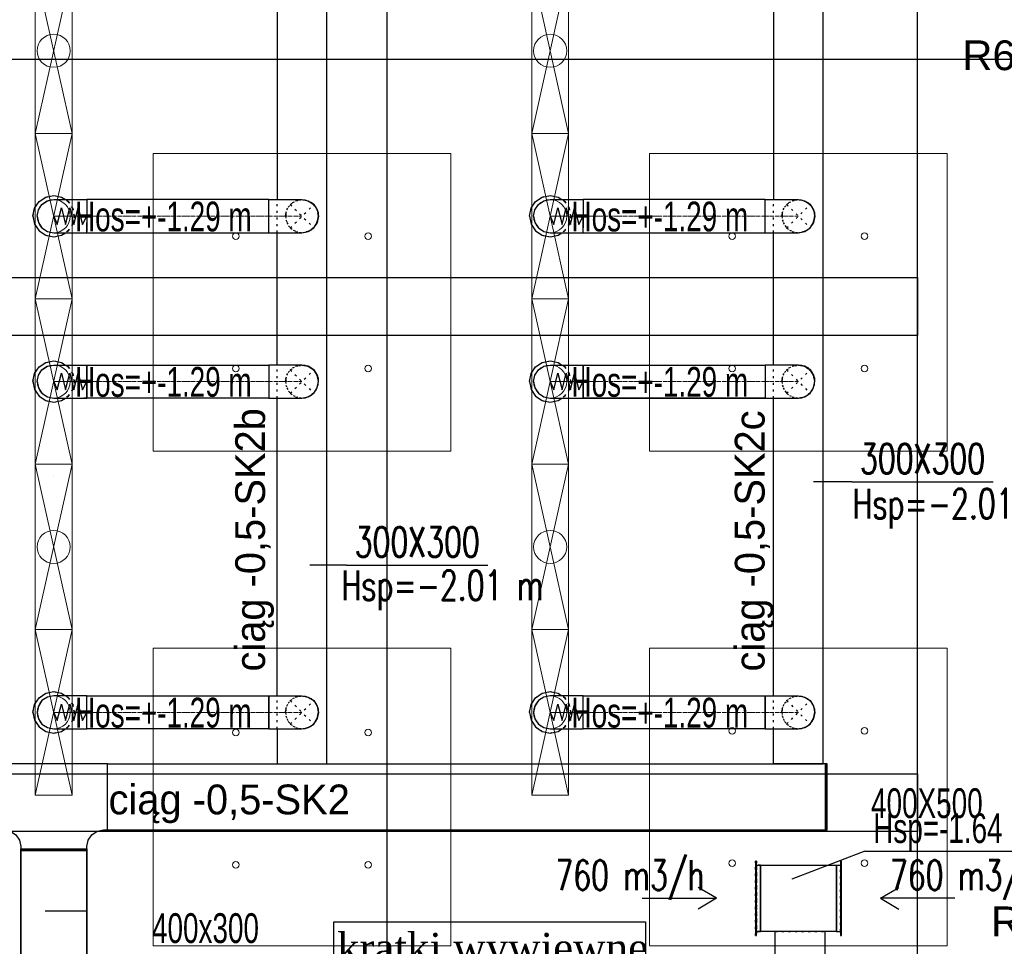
# Model space of a CAD drawing. Header units: centimetres. Extents: x -228435 to 46820, y -89367 to 152985.
# Tile 177 of 252: x 7254 to 13205, y 29635 to 35238. Entities that reach past the tile are written whole.
import ezdxf

# ---------------------------------------------------------------- set-up
doc = ezdxf.new("R2010")
doc.units = ezdxf.units.CM
doc.header["$LTSCALE"] = 50
doc.header["$PDMODE"] = 35
doc.header["$PDSIZE"] = 0.1
for name, pattern in [('CADVENT_CENTERLINE', [9.9, 7.4, -1, 0.5, -1]), ('CADVENT_HIDDEN', [0.8, 0.25, -0.55]), ('Kondygnacja  -0_5$0$HIDDEN', [9.525, 6.35, -3.175]), ('Kondygnacja  -0_5$0$HIDDEN2', [4.7625, 3.175, -1.5875]), ('Osie rzutów$0$DASHDOT2', [12.7, 6.35, -3.175, 0, -3.175])]:
    doc.linetypes.add(name, pattern=pattern)
doc.layers.get('0').update_dxf_attribs({"color": 8})
doc.layers.get('DEFPOINTS').update_dxf_attribs({"color": 8})
for name, color, linetype, lineweight in [('bgde-nawiewCEN', 7, 'Continuous', 13), ('bgde_AJ_specyfikacja', 2, 'Continuous', 30), ('bgde_nawiewnik', 11, 'Continuous', 5), ('Kondygnacja  -0_5$0$ARCH_INFO_WYMIARY', 8, 'Continuous', 9), ('SU Lampy kwadratowe  -05$0$ARCH_SUFITY_PODWIESZANE', 8, 'Continuous', 9)]:
    doc.layers.add(name, color=color, linetype=linetype, lineweight=lineweight)
for name, color, linetype in [('bgde-nawiewDETAILS', 1, 'Continuous'), ('bgde-nawiewEXP', 1, 'Continuous'), ('bgde-nawiewHIDDEN', 1, 'Continuous'), ('bgde-tekst', 7, 'Continuous'), ('bgde-wywiewEXP', 5, 'Continuous'), ('bgde-wywiewHIDDEN', 5, 'Continuous'), ('bgde_AJ_opis', 7, 'Continuous'), ('bgde_AJ_strzałki', 7, 'Continuous'), ('bgde_tlumik', 6, 'Continuous'), ('bgde_wymiary tłumik VAV', 7, 'Continuous'), ('Kondygnacja  -0_5$0$ARCH_INFO_ODPORNOŚĆ OGNIOWA', 8, 'Continuous'), ('Kondygnacja  -0_5$0$ARCH_KONSTR_POWYŻEJ RZUTU', 8, 'Kondygnacja  -0_5$0$HIDDEN'), ('Kondygnacja  -0_5$0$ARCH_KONSTR_POWYŻEJ RZUTU_IST', 8, 'Kondygnacja  -0_5$0$HIDDEN2'), ('Osie rzutów$0$ARCH_INFO_OSIE_IST', 8, 'Osie rzutów$0$DASHDOT2'), ('Osie rzutów$0$ARCH_INFO_OSIE_OPISY_IST', 8, 'Continuous')]:
    doc.layers.add(name, color=color, linetype=linetype)
doc.styles.add('Kondygnacja  -0_5$0$Arial', font='ARIAL.TTF')
doc.styles.add('Kondygnacja  -0_5$0$Romans', font='Romans.shx', dxfattribs={"width": 0.7})
doc.styles.add('Romans', font='Romans.shx')
doc.dimstyles.new('Kondygnacja  -0_5$0$Wymiary 1-100', dxfattribs={"dimtxt": 12, "dimasz": 10, "dimexe": 5, "dimexo": 0, "dimgap": 4, "dimtad": 1, "dimrnd": 0.5, "dimzin": 12, "dimdsep": 46, "dimtxsty": 'Kondygnacja  -0_5$0$Romans', "dimblk": 'Kondygnacja  -0_5$0$_Oblique', "dimcen": 10, "dimdle": 10, "dimclrt": 55, "dimazin": 0, "dimtfac": 1, "dimtmove": 1, "dimatfit": 3, "dimfxl": 0, "dimtolj": 1, "dimtzin": 0, "dimarcsym": 0})

# ---------------------------------------------------------------- blocks, each defined once
blk = doc.blocks.new('Osie rzutów')
at = {"layer": 'Osie rzutów$0$ARCH_INFO_OSIE_IST', "ltscale": 10}
for p, q in [((12860, 12510), (12860, 4623.26)), ((4436.24, 8000), (15156.54, 8000))]:
    blk.add_line(p, q, dxfattribs=at)
blk = doc.blocks.new('SU Lampy kwadratowe  -05')
at = {"layer": 'SU Lampy kwadratowe  -05$0$ARCH_SUFITY_PODWIESZANE'}
for points in [[(12920, 7942.86), (13100, 7942.86), (13100, 7762.86), (12920, 7762.86)], [(13220, 7942.86), (13400, 7942.86), (13400, 7762.86), (13220, 7762.86)], [(12920, 7643.86), (13100, 7643.86), (13100, 7463.86), (12920, 7463.86)], [(13220, 7643.86), (13400, 7643.86), (13400, 7463.86), (13220, 7463.86)]]:
    blk.add_lwpolyline(points, close=True, dxfattribs=at)
for centre in [(12970, 7892.86), (13050, 7892.86), (13270, 7892.86), (13350, 7892.86), (12970, 7812.86), (13050, 7812.86), (13270, 7812.86), (13350, 7812.86), (12970, 7592.86), (13050, 7592.86), (13270, 7593.86), (13350, 7593.86), (12970, 7512.86), (13050, 7512.86), (13270, 7513.86), (13350, 7513.86)]:
    blk.add_circle(centre, 2, dxfattribs=at)
blk = doc.blocks.new('Kondygnacja  -0_5$0$konstrukcja istniejąca -0.5')
at = {"layer": 'Kondygnacja  -0_5$0$ARCH_KONSTR_POWYŻEJ RZUTU_IST', "ltscale": 10}
for points in [[(13432, 9825), (13432, 4975), (13382, 4975)], [(13382, 7425), (13382, 8575)]]:
    blk.add_lwpolyline(points, dxfattribs=at)
at = {"layer": 'Kondygnacja  -0_5$0$ARCH_KONSTR_POWYŻEJ RZUTU_IST', "ltscale": 10, "elevation": 0}
for points in [[(12338, 7867.89), (13382, 7867.89), (13382, 7832.89), (12338, 7832.89)], [(12338, 7567.89), (13382, 7567.89), (13382, 7532.89), (12338, 7532.89)]]:
    blk.add_lwpolyline(points, dxfattribs=at)
blk = doc.blocks.new('Kondygnacja  -0_5$0$_Oblique')
at = {"color": 0, "linetype": 'ByBlock', "lineweight": -2}
blk.add_line((-0.5, -0.5), (0.5, 0.5), dxfattribs=at)
blk = doc.blocks.new('*D197')
at = {"layer": 'DEFPOINTS', "color": 0}
for p in [(9196, 79785), (9474.1, 79785), (9196, 12690)]:
    blk.add_point(p, dxfattribs=at)
at = {"layer": 'Kondygnacja  -0_5$0$ARCH_INFO_WYMIARY', "color": 0, "lineweight": -2}
for p, q in [((9466.1, 79785), (9479.1, 79785)), ((9474.1, 12680), (9474.1, 79795)), ((9466.1, 12690), (9479.1, 12690))]:
    blk.add_line(p, q, dxfattribs=at)
at = {"layer": 'Kondygnacja  -0_5$0$ARCH_INFO_WYMIARY', "color": 0, "lineweight": -2, "xscale": 10, "yscale": 10, "zscale": 10}
for p, rotation in [((9474.1, 79785), 90), ((9474.1, 12690), 270)]:
    blk.add_blockref('Kondygnacja  -0_5$0$_Oblique', p, dxfattribs=dict(at, rotation=rotation))
at = {"layer": 'Kondygnacja  -0_5$0$ARCH_INFO_WYMIARY', "color": 55, "insert": (9464.1, 46237.5), "char_height": 12, "attachment_point": 5, "rotation": 90, "style": 'Kondygnacja  -0_5$0$Romans'}
blk.add_mtext('\\A1;67095', dxfattribs=at)
blk = doc.blocks.new('*D212')
at = {"layer": 'DEFPOINTS', "color": 0}
for p in [(-30586.3, 81900), (-30681.1, 12489.5), (9064, 12489.5)]:
    blk.add_point(p, dxfattribs=at)
at = {"layer": 'Kondygnacja  -0_5$0$ARCH_INFO_WYMIARY', "color": 0, "lineweight": -2}
for p, q in [((-30673.1, 81900), (-30686.1, 81900)), ((-30681.1, 81910), (-30681.1, 12479.5)), ((-30673.1, 12489.5), (-30686.1, 12489.5))]:
    blk.add_line(p, q, dxfattribs=at)
at = {"layer": 'Kondygnacja  -0_5$0$ARCH_INFO_WYMIARY', "color": 0, "lineweight": -2, "xscale": 10, "yscale": 10, "zscale": 10}
for p, rotation in [((-30681.1, 81900), 90), ((-30681.1, 12489.5), 270)]:
    blk.add_blockref('Kondygnacja  -0_5$0$_Oblique', p, dxfattribs=dict(at, rotation=rotation))
at = {"layer": 'Kondygnacja  -0_5$0$ARCH_INFO_WYMIARY', "color": 55, "insert": (-30691.1, 47194.8), "char_height": 12, "attachment_point": 5, "rotation": 90, "style": 'Kondygnacja  -0_5$0$Romans'}
blk.add_mtext('\\A1;69410.5', dxfattribs=at)
blk = doc.blocks.new('*a431')
at = {"layer": 'bgde-tekst'}
blk.add_line((0, 0), (1268, 0), dxfattribs=at)
blk = doc.blocks.new('*a452')
at = {"layer": 'bgde-tekst'}
blk.add_line((0, 0), (854, 0), dxfattribs=at)
blk = doc.blocks.new('*a453')
at = {"layer": 'bgde-tekst'}
blk.add_line((0, 0), (854, 0), dxfattribs=at)
blk = doc.blocks.new('A$C066D7839')
at = {"layer": 'bgde_nawiewnik'}
for p, q in [((-50, -11.15), (-50, 11.15)), ((-50, 11.15), (50, 11.15)), ((-50, -11.15), (50, 11.15)), ((50, -11.15), (-50, 11.15)), ((50, 11.15), (50, -11.15)), ((50, -11.15), (-50, -11.15))]:
    blk.add_line(p, q, dxfattribs=at)
blk.add_circle((0, 0), 10, dxfattribs=at)
blk = doc.blocks.new('strzałki2')
at = {"layer": 'bgde_AJ_strzałki'}
for p, q in [((0, 686.6), (-64.9, 574.6, 1393)), ((0, 236.6), (0, 686.6)), ((0, 686.6), (64.9, 574.6, 1393))]:
    blk.add_line(p, q, dxfattribs=at)
blk = doc.blocks.new('t42')
at = {"layer": 'bgde_tlumik'}
for p, q in [((7407.5, 29850), (7657.5, 29850)), ((7260, 29475), (7510, 29475)), ((7407.5, 29100), (7657.5, 29100))]:
    blk.add_line(p, q, dxfattribs=at)
blk.add_lwpolyline([(7660, 28725), (7260, 28725), (7260, 30225), (7660, 30225)], close=True, dxfattribs=at)

msp = doc.modelspace()

# ---------------------------------------------------------------- linework, layer by layer
at = {"layer": 'bgde-nawiewCEN', "linetype": 'CADVENT_CENTERLINE', "ltscale": 0.06}
for p, q in [((7459.659, 34049.938), (7459.185, 34049.937)), ((7460.785, 34049.939), (7459.659, 34049.938)), ((7462.978, 34049.94), (7460.785, 34049.939)), ((7466.593, 34049.941), (7462.978, 34049.94)), ((7471.985, 34049.943), (7466.593, 34049.941)), ((7479.511, 34049.944), (7471.985, 34049.943)), ((7489.526, 34049.946), (7479.511, 34049.944)), ((7502.385, 34049.947), (7489.526, 34049.946)), ((7518.444, 34049.949), (7502.385, 34049.947)), ((7538.059, 34049.95), (7518.444, 34049.949)), ((7561.585, 34049.951), (7538.059, 34049.95)), ((7589.378, 34049.952), (7561.585, 34049.951)), ((7640.489, 34049.953), (7589.378, 34049.952)), ((7659.185, 34049.953), (7640.489, 34049.953)), ((8760, 34049.953), (7659.185, 34049.953)), ((8760, 34049.953), (8960, 34049.953)), ((10460.354, 34049.938), (10459.88, 34049.937)), ((10461.48, 34049.939), (10460.354, 34049.938)), ((10463.673, 34049.94), (10461.48, 34049.939)), ((10467.287, 34049.941), (10463.673, 34049.94)), ((10472.68, 34049.943), (10467.287, 34049.941)), ((10480.206, 34049.944), (10472.68, 34049.943)), ((10490.221, 34049.946), (10480.206, 34049.944)), ((10503.08, 34049.947), (10490.221, 34049.946)), ((10519.139, 34049.949), (10503.08, 34049.947)), ((10538.754, 34049.95), (10519.139, 34049.949)), ((10562.28, 34049.951), (10538.754, 34049.95)), ((10590.073, 34049.952), (10562.28, 34049.951)), ((10641.184, 34049.953), (10590.073, 34049.952)), ((10659.88, 34049.953), (10641.184, 34049.953)), ((11759.065, 34049.953), (10659.88, 34049.953)), ((11760.053, 34049.953), (11960.053, 34049.953)), ((7459.659, 33049.938), (7459.185, 33049.937)), ((7460.785, 33049.939), (7459.659, 33049.938)), ((7462.978, 33049.94), (7460.785, 33049.939)), ((7466.593, 33049.941), (7462.978, 33049.94)), ((7471.985, 33049.943), (7466.593, 33049.941)), ((7479.511, 33049.944), (7471.985, 33049.943)), ((7489.526, 33049.946), (7479.511, 33049.944)), ((7502.385, 33049.947), (7489.526, 33049.946)), ((7518.444, 33049.949), (7502.385, 33049.947)), ((7538.059, 33049.95), (7518.444, 33049.949)), ((7561.585, 33049.951), (7538.059, 33049.95)), ((7589.378, 33049.952), (7561.585, 33049.951)), ((7640.489, 33049.953), (7589.378, 33049.952)), ((7659.185, 33049.953), (7640.489, 33049.953)), ((8760, 33049.953), (7659.185, 33049.953)), ((8760, 33049.953), (8960, 33049.953)), ((10460.354, 33049.938), (10459.88, 33049.937)), ((10461.48, 33049.939), (10460.354, 33049.938)), ((10463.673, 33049.94), (10461.48, 33049.939)), ((10467.287, 33049.941), (10463.673, 33049.94)), ((10472.68, 33049.943), (10467.287, 33049.941)), ((10480.206, 33049.944), (10472.68, 33049.943)), ((10490.221, 33049.946), (10480.206, 33049.944)), ((10503.08, 33049.947), (10490.221, 33049.946)), ((10519.139, 33049.949), (10503.08, 33049.947)), ((10538.754, 33049.95), (10519.139, 33049.949)), ((10562.28, 33049.951), (10538.754, 33049.95)), ((10590.073, 33049.952), (10562.28, 33049.951)), ((10641.184, 33049.953), (10590.073, 33049.952)), ((10659.88, 33049.953), (10641.184, 33049.953)), ((11759.065, 33049.953), (10659.88, 33049.953)), ((11760.053, 33049.953), (11960.053, 33049.953)), ((7459.659, 31049.938), (7459.185, 31049.937)), ((7460.785, 31049.939), (7459.659, 31049.938)), ((7462.978, 31049.94), (7460.785, 31049.939)), ((7466.593, 31049.941), (7462.978, 31049.94)), ((7471.985, 31049.943), (7466.593, 31049.941)), ((7479.511, 31049.944), (7471.985, 31049.943)), ((7489.526, 31049.946), (7479.511, 31049.944)), ((7502.385, 31049.947), (7489.526, 31049.946)), ((7518.444, 31049.949), (7502.385, 31049.947)), ((7538.059, 31049.95), (7518.444, 31049.949)), ((7561.585, 31049.951), (7538.059, 31049.95)), ((7589.378, 31049.952), (7561.585, 31049.951)), ((7640.489, 31049.953), (7589.378, 31049.952)), ((7659.185, 31049.953), (7640.489, 31049.953)), ((8760, 31049.953), (7659.185, 31049.953)), ((8760, 31049.953), (8960, 31049.953)), ((10460.354, 31049.938), (10459.88, 31049.937)), ((10461.48, 31049.939), (10460.354, 31049.938)), ((10463.673, 31049.94), (10461.48, 31049.939)), ((10467.287, 31049.941), (10463.673, 31049.94)), ((10472.68, 31049.943), (10467.287, 31049.941)), ((10480.206, 31049.944), (10472.68, 31049.943)), ((10490.221, 31049.946), (10480.206, 31049.944)), ((10503.08, 31049.947), (10490.221, 31049.946)), ((10519.139, 31049.949), (10503.08, 31049.947)), ((10538.754, 31049.95), (10519.139, 31049.949)), ((10562.28, 31049.951), (10538.754, 31049.95)), ((10590.073, 31049.952), (10562.28, 31049.951)), ((10641.184, 31049.953), (10590.073, 31049.952)), ((10659.88, 31049.953), (10641.184, 31049.953)), ((11759.065, 31049.953), (10659.88, 31049.953)), ((11760.053, 31049.953), (11960.053, 31049.953))]:
    msp.add_line(p, q, dxfattribs=at)
at = {"layer": 'bgde-nawiewDETAILS', "linetype": 'CADVENT_HIDDEN'}
for p, q in [((8889.289, 33979.242), (9030.711, 34120.664)), ((8889.289, 34120.664), (9030.711, 33979.242)), ((11889.342, 33979.242), (12030.764, 34120.664)), ((11889.342, 34120.664), (12030.764, 33979.242)), ((8889.289, 32979.242), (9030.711, 33120.664)), ((8889.289, 33120.664), (9030.711, 32979.242)), ((11889.342, 32979.242), (12030.764, 33120.664)), ((11889.342, 33120.664), (12030.764, 32979.242)), ((8889.289, 30979.242), (9030.711, 31120.664)), ((8889.289, 31120.664), (9030.711, 30979.242)), ((11889.342, 30979.242), (12030.764, 31120.664)), ((11889.342, 31120.664), (12030.764, 30979.242))]:
    msp.add_line(p, q, dxfattribs=at)
at = {"layer": 'bgde-nawiewEXP', "linetype": 'Continuous'}
for points in [[(7784.997, 30338.607), (7784.997, 30738.607), (9110, 30738.607), (9110, 35504.937), (8810, 35504.937), (8810, 34149.953)], [(8810, 30949.953), (8810, 30738.607), (9110, 30738.607), (9110, 30738.607), (12110.053, 30738.607), (12110.053, 35504.937), (11810.053, 35504.937), (11810.053, 34149.953)], [(7334.185, 34049.937), (7343.7, 34097.773), (7370.797, 34138.326), (7411.35, 34165.422), (7459.185, 34174.937), (7507.021, 34165.422), (7530.177, 34149.95)], [(10334.88, 34049.937), (10344.395, 34097.773), (10371.492, 34138.326), (10412.045, 34165.422), (10459.88, 34174.937), (10507.715, 34165.422), (10530.872, 34149.95)], [(7359.185, 34049.93), (7366.795, 34088.199), (7388.47, 34120.643), (7420.911, 34142.323), (7459.178, 34149.937), (7659.185, 34149.953), (7659.185, 33979.242)], [(7659.185, 33949.953), (8760, 33949.953), (8760, 34149.953), (7659.185, 34149.953), (7659.185, 33957.565)], [(8760, 33949.953), (8760, 34149.953), (8960, 34149.953), (8998.268, 34142.341), (9008.883, 34135.249)], [(8960, 34149.953), (8998.268, 34142.341), (9030.711, 34120.664), (9016.505, 34130.155)], [(8964.308, 34148.169), (8977.07, 34148.485), (9013.477, 34134.453), (9025.854, 34122.675)], [(9030.711, 34120.664), (9052.388, 34088.221), (9054.878, 34075.701)], [(9030.711, 34120.664), (9052.388, 34088.221), (9060, 34049.953), (9056.667, 34066.709)], [(9032.495, 34116.356), (9041.743, 34107.556), (9057.564, 34071.889), (9057.988, 34054.81)], [(10359.88, 34049.93), (10367.489, 34088.199), (10389.165, 34120.643), (10421.605, 34142.323), (10459.873, 34149.937), (10659.88, 34149.953), (10659.88, 34011.685)], [(10659.88, 33949.953), (11759.065, 33949.953), (11759.065, 34149.953), (10659.88, 34149.953), (10659.88, 33979.242)], [(11760.053, 33949.953), (11760.053, 34149.953), (11960.053, 34149.953), (11998.321, 34142.341), (12009.2, 34135.072)], [(11960.053, 34149.953), (11998.321, 34142.341), (12030.764, 34120.664), (12016.848, 34129.961)], [(11964.418, 34148.145), (11977.499, 34148.419), (12013.852, 34134.248), (12025.932, 34122.665)], [(12030.764, 34120.664), (12052.441, 34088.221), (12054.993, 34075.389)], [(12030.764, 34120.664), (12052.441, 34088.221), (12060.053, 34049.953), (12056.788, 34066.367)], [(12032.572, 34116.298), (12042.015, 34107.243), (12057.7, 34071.516), (12058.052, 34054.784)], [(7334.185, 34049.937), (7343.7, 34002.102), (7370.797, 33961.549), (7411.35, 33934.452), (7459.185, 33924.937), (7507.021, 33934.452), (7530.214, 33949.95)], [(7359.185, 34049.93), (7366.8, 34011.663), (7388.479, 33979.222), (7420.923, 33957.547), (7459.192, 33949.937), (7659.185, 33949.953), (7659.185, 33979.242)], [(9032.722, 33984.099), (9044.5, 33996.476), (9058.532, 34032.883), (9058.216, 34045.645)], [(10334.88, 34049.937), (10344.395, 34002.102), (10371.492, 33961.549), (10412.045, 33934.452), (10459.88, 33924.937), (10507.715, 33934.452), (10530.909, 33949.95)], [(10359.88, 34049.93), (10367.495, 34011.663), (10389.174, 33979.222), (10421.618, 33957.547), (10459.887, 33949.937), (10659.88, 33949.953), (10659.88, 34011.685)], [(10659.88, 34011.685), (10659.88, 34049.953)], [(12032.765, 33984.074), (12044.348, 33996.154), (12058.519, 34032.507), (12058.245, 34045.588)], [(7659.185, 33957.565), (7659.185, 33979.242), (7659.185, 33979.242), (7659.185, 34011.685)], [(8998.268, 33957.565), (9030.711, 33979.242), (9052.388, 34011.685), (9045.296, 34001.07)], [(8998.268, 33957.565), (9030.711, 33979.242), (9040.202, 33993.448)], [(10659.88, 33979.242), (10659.88, 34011.685), (10659.88, 34011.685), (10659.88, 33979.242)], [(11998.321, 33957.565), (12030.764, 33979.242), (12052.441, 34011.685), (12045.172, 34000.806)], [(11998.321, 33957.565), (12030.764, 33979.242), (12040.061, 33993.157)], [(7659.185, 33949.953), (7659.185, 33957.565)], [(8760, 33949.953), (8960, 33949.953), (8976.756, 33953.286)], [(8810, 33149.953), (8810, 33949.953)], [(8960, 33949.953), (8998.268, 33957.565), (8985.748, 33955.074)], [(8964.857, 33951.965), (8981.936, 33952.389), (9017.603, 33968.21), (9026.403, 33977.458)], [(10659.88, 33949.953), (10659.88, 33979.242)], [(11760.053, 33949.953), (11960.053, 33949.953), (11976.467, 33953.218)], [(11810.053, 33149.953), (11810.053, 33949.953)], [(11960.053, 33949.953), (11998.321, 33957.565), (11985.489, 33955.013)], [(11964.884, 33951.954), (11981.616, 33952.306), (12017.343, 33967.991), (12026.398, 33977.434)], [(7334.185, 33049.937), (7343.7, 33097.773), (7370.797, 33138.326), (7411.35, 33165.422), (7459.185, 33174.937), (7507.021, 33165.422), (7530.177, 33149.95)], [(7359.185, 33049.93), (7366.795, 33088.199), (7388.47, 33120.643), (7420.911, 33142.323), (7459.178, 33149.937), (7659.185, 33149.953), (7659.185, 32949.953)], [(8960, 33149.953), (8998.268, 33142.341), (9009.282, 33134.982)], [(8964.394, 33148.133), (8977.638, 33148.385), (9013.963, 33134.143), (9025.893, 33122.659)], [(10334.88, 33049.937), (10344.395, 33097.773), (10371.492, 33138.326), (10412.045, 33165.422), (10459.88, 33174.937), (10507.715, 33165.422), (10530.872, 33149.95)], [(10359.88, 33049.93), (10367.489, 33088.199), (10389.165, 33120.643), (10421.605, 33142.323), (10459.873, 33149.937), (10659.88, 33149.953), (10659.88, 32957.565)], [(11960.053, 33149.953), (11998.321, 33142.341), (12009.595, 33134.808)], [(11964.499, 33148.111), (11978.057, 33148.319), (12014.33, 33133.941), (12025.975, 33122.647)], [(9016.942, 33129.863), (9030.711, 33120.664), (9052.388, 33088.221), (9054.972, 33075.23)], [(9032.531, 33116.27), (9042.074, 33107.083), (9057.689, 33071.326), (9058.005, 33054.77)], [(12017.275, 33129.677), (12030.764, 33120.664), (12052.441, 33088.221), (12055.086, 33074.923)], [(12032.605, 33116.217), (12042.339, 33106.777), (12057.821, 33070.962), (12058.07, 33054.741)], [(7334.185, 33049.937), (7343.7, 33002.102), (7370.797, 32961.549), (7411.35, 32934.452), (7459.185, 32924.937), (7507.021, 32934.452), (7530.214, 32949.95)], [(7359.185, 33049.93), (7366.8, 33011.663), (7388.479, 32979.222), (7420.923, 32957.547), (7459.192, 32949.937), (7659.185, 32949.953)], [(9032.706, 32984.06), (9044.19, 32995.989), (9058.432, 33032.315), (9058.18, 33045.559)], [(9045.029, 33000.671), (9052.388, 33011.685), (9060, 33049.953), (9056.769, 33066.194)], [(10334.88, 33049.937), (10344.395, 33002.102), (10371.492, 32961.549), (10412.045, 32934.452), (10459.88, 32924.937), (10507.715, 32934.452), (10530.909, 32949.95)], [(10359.88, 33049.93), (10367.495, 33011.663), (10389.174, 32979.222), (10421.618, 32957.547), (10459.887, 32949.937), (10659.88, 32949.953), (10659.88, 32957.565)], [(12032.747, 32984.03), (12044.041, 32995.676), (12058.419, 33031.949), (12058.211, 33045.506)], [(12044.908, 33000.41), (12052.441, 33011.685), (12060.053, 33049.953), (12056.888, 33065.864)], [(8964.817, 32951.948), (8981.373, 32952.264), (9017.13, 32967.879), (9026.317, 32977.422)], [(8985.277, 32954.981), (8998.268, 32957.565), (9030.711, 32979.242), (9039.91, 32993.01)], [(10659.88, 32957.565), (10659.88, 32979.242)], [(11964.841, 32951.936), (11981.062, 32952.185), (12016.877, 32967.667), (12026.317, 32977.4)], [(11985.022, 32954.92), (11998.321, 32957.565), (12030.764, 32979.242), (12039.777, 32992.731)], [(7659.185, 32949.953), (7640.49, 32949.953)], [(7659.185, 32949.953), (7659.185, 32957.565)], [(8810, 31149.953), (8810, 32949.953)], [(8960, 32949.953), (8976.241, 32953.183)], [(10659.88, 32957.565), (10659.88, 32949.953)], [(10659.88, 32949.953), (11759.065, 32949.953)], [(11810.053, 31149.953), (11810.053, 32949.953)], [(11960.053, 32949.953), (11975.964, 32953.118)], [(7334.185, 31049.937), (7343.7, 31097.773), (7370.797, 31138.326), (7411.35, 31165.422), (7459.185, 31174.937), (7507.021, 31165.422), (7530.177, 31149.95)], [(8760, 30949.953), (8760, 31149.953), (8960, 31149.953), (8998.268, 31142.341), (9010.097, 31134.437)], [(8960, 31149.953), (8998.268, 31142.341), (9030.711, 31120.664), (9017.803, 31129.288)], [(8964.55, 31148.068), (8978.776, 31148.174), (9014.934, 31133.512), (9025.993, 31122.618)], [(10334.88, 31049.937), (10344.395, 31097.773), (10371.492, 31138.326), (10412.045, 31165.422), (10459.88, 31174.937), (10507.715, 31165.422), (10530.872, 31149.95)], [(11760.053, 30949.953), (11760.053, 31149.953), (11960.053, 31149.953), (11998.321, 31142.341), (12010.402, 31134.268)], [(11960.053, 31149.953), (11998.321, 31142.341), (12030.764, 31120.664), (12018.114, 31129.116)], [(11964.646, 31148.05), (11979.176, 31148.107), (12015.283, 31133.318), (12026.082, 31122.603)], [(9030.711, 31120.664), (9052.388, 31088.221), (9055.163, 31074.268)], [(9030.711, 31120.664), (9052.388, 31088.221), (9060, 31049.953), (9056.971, 31065.179)], [(9032.595, 31116.113), (9042.73, 31106.129), (9057.93, 31070.194), (9058.046, 31054.67)], [(12030.764, 31120.664), (12052.441, 31088.221), (12055.275, 31073.971)], [(12030.764, 31120.664), (12052.441, 31088.221), (12060.053, 31049.953), (12057.085, 31064.874)], [(12032.666, 31116.07), (12042.981, 31105.836), (12058.054, 31069.847), (12058.114, 31054.634)], [(7334.185, 31049.937), (7343.7, 31002.102), (7370.797, 30961.549), (7411.35, 30934.452), (7459.185, 30924.937), (7507.021, 30934.452), (7530.214, 30949.95)], [(8998.268, 30957.565), (9030.711, 30979.242), (9052.388, 31011.685), (9044.484, 30999.856)], [(9032.665, 30983.96), (9043.559, 30995.018), (9058.221, 31031.177), (9058.115, 31045.403)], [(10334.88, 31049.937), (10344.395, 31002.102), (10371.492, 30961.549), (10412.045, 30934.452), (10459.88, 30924.937), (10507.715, 30934.452), (10530.909, 30949.95)], [(11998.321, 30957.565), (12030.764, 30979.242), (12052.441, 31011.685), (12044.368, 30999.603)], [(12032.703, 30983.924), (12043.418, 30994.723), (12058.207, 31030.83), (12058.15, 31045.36)], [(7784.997, 30338.607), (12124.381, 30338.607), (12124.381, 30738.607), (11810.053, 30738.607), (11810.053, 30949.953)], [(8760, 30949.953), (8960, 30949.953), (8975.226, 30952.982)], [(8960, 30949.953), (8998.268, 30957.565), (8984.315, 30954.79)], [(8964.717, 30951.907), (8980.241, 30952.023), (9016.176, 30967.223), (9026.16, 30977.357)], [(8998.268, 30957.565), (9030.711, 30979.242), (9039.335, 30992.15)], [(11760.053, 30949.953), (11960.053, 30949.953), (11974.974, 30952.921)], [(11960.053, 30949.953), (11998.321, 30957.565), (11984.07, 30954.73)], [(11964.734, 30951.892), (11979.947, 30951.952), (12015.936, 30967.025), (12026.17, 30977.34)], [(11998.321, 30957.565), (12030.764, 30979.242), (12039.215, 30991.892)], [(5782.767, 30338.607), (5792.767, 30338.607), (5792.767, 30738.607), (7134.997, 30738.607), (7134.997, 30338.607), (7159.997, 30338.607), (7198.266, 30330.994), (7230.708, 30309.317), (7252.385, 30276.875), (7259.997, 30238.607), (7259.997, 28725), (7659.997, 28725), (7659.997, 30213.607), (7259.997, 30213.607), (7659.997, 30213.607), (7659.997, 30238.607), (7667.609, 30276.875), (7689.287, 30309.317), (7721.729, 30330.994), (7759.997, 30338.607), (7784.997, 30338.607), (7784.997, 30738.607), (7134.997, 30738.607)]]:
    msp.add_lwpolyline(points, dxfattribs=at)
at = {"layer": 'bgde-nawiewEXP'}
for points in [[(7459.185, 34049.937), (7480.492, 33999.944), (7505.84, 34099.948), (7531.068, 33999.95), (7556.348, 34099.951), (7581.886, 33999.952), (7607.243, 34099.953), (7632.703, 33999.953), (7659.185, 34049.953)], [(10459.88, 34049.937), (10481.186, 33999.944), (10506.535, 34099.948), (10531.763, 33999.95), (10557.043, 34099.951), (10582.581, 33999.952), (10607.938, 34099.953), (10633.398, 33999.953), (10659.88, 34049.953)], [(7459.185, 33049.937), (7480.492, 32999.944), (7505.84, 33099.948), (7531.068, 32999.95), (7556.348, 33099.951), (7581.886, 32999.952), (7607.243, 33099.953), (7632.703, 32999.953), (7659.185, 33049.953)], [(10459.88, 33049.937), (10481.186, 32999.944), (10506.535, 33099.948), (10531.763, 32999.95), (10557.043, 33099.951), (10582.581, 32999.952), (10607.938, 33099.953), (10633.398, 32999.953), (10659.88, 33049.953)], [(7459.185, 31049.937), (7480.492, 30999.944), (7505.84, 31099.948), (7531.068, 30999.95), (7556.348, 31099.951), (7581.886, 30999.952), (7607.243, 31099.953), (7632.703, 30999.953), (7659.185, 31049.953)], [(10459.88, 31049.937), (10481.186, 30999.944), (10506.535, 31099.948), (10531.763, 30999.95), (10557.043, 31099.951), (10582.581, 30999.952), (10607.938, 31099.953), (10633.398, 30999.953), (10659.88, 31049.953)]]:
    msp.add_lwpolyline(points, dxfattribs=at)
at = {"layer": 'bgde-nawiewEXP', "linetype": 'Continuous'}
for points in [[(9052.388, 34011.685), (9060, 34049.953)], [(12052.441, 34011.685), (12060.053, 34049.953)], [(7659.185, 32949.953), (7659.185, 33149.953), (8760, 33149.953), (8760, 32949.953)], [(8760, 32949.953), (8960, 32949.953), (8998.268, 32957.565), (9030.711, 32979.242), (9052.388, 33011.685), (9060, 33049.953), (9052.388, 33088.221), (9030.711, 33120.664), (8998.268, 33142.341), (8960, 33149.953), (8760, 33149.953), (8760, 32957.565)], [(10659.88, 32949.953), (10659.88, 33149.953), (11759.065, 33149.953), (11759.065, 32949.953)], [(11760.053, 32949.953), (11960.053, 32949.953), (11998.321, 32957.565), (12030.764, 32979.242), (12052.441, 33011.685), (12060.053, 33049.953), (12052.441, 33088.221), (12030.764, 33120.664), (11998.321, 33142.341), (11960.053, 33149.953), (11760.053, 33149.953), (11760.053, 32957.565)], [(7359.185, 31049.93), (7366.8, 31011.663), (7388.479, 30979.222), (7420.923, 30957.547), (7459.192, 30949.937), (7659.185, 30949.953), (7659.185, 31149.953), (7459.178, 31149.937), (7420.911, 31142.323), (7388.47, 31120.643), (7366.795, 31088.199)], [(7659.185, 30949.953), (7659.185, 31149.953), (8760, 31149.953), (8760, 30949.953)], [(10359.88, 31049.93), (10367.495, 31011.663), (10389.174, 30979.222), (10421.618, 30957.547), (10459.887, 30949.937), (10659.88, 30949.953), (10659.88, 31149.953), (10459.873, 31149.937), (10421.605, 31142.323), (10389.165, 31120.643), (10367.489, 31088.199)], [(10659.88, 30949.953), (10659.88, 31149.953), (11759.065, 31149.953), (11759.065, 30949.953)], [(9052.388, 31011.685), (9060, 31049.953)], [(12052.441, 31011.685), (12060.053, 31049.953)], [(12124.381, 30338.607), (12134.381, 30338.607), (12134.381, 30738.607), (12124.381, 30738.607)]]:
    msp.add_lwpolyline(points, close=True, dxfattribs=at)
at = {"layer": 'bgde-nawiewHIDDEN', "linetype": 'CADVENT_HIDDEN'}
for points in [[(7334.185, 34049.937), (7343.7, 34097.773), (7370.797, 34138.326), (7411.35, 34165.422), (7459.185, 34174.937), (7507.021, 34165.422), (7547.574, 34138.326), (7530.177, 34149.95)], [(10334.88, 34049.937), (10344.395, 34097.773), (10371.492, 34138.326), (10412.045, 34165.422), (10459.88, 34174.937), (10507.715, 34165.422), (10548.268, 34138.326), (10530.872, 34149.95)], [(8810, 33949.953), (8810, 34149.953)], [(8860, 34049.953), (8867.612, 34088.221), (8889.289, 34120.664), (8921.732, 34142.341), (8960, 34149.953)], [(8861.468, 34067.023), (8875.5, 34103.43), (8902.397, 34131.696), (8938.064, 34147.517), (8964.308, 34148.169)], [(9008.883, 34135.249), (9016.505, 34130.155)], [(9025.854, 34122.675), (9032.495, 34116.356)], [(11810.053, 33949.953), (11810.053, 34149.953)], [(11860.053, 34049.953), (11867.665, 34088.221), (11889.342, 34120.664), (11921.784, 34142.341), (11960.053, 34149.953)], [(11861.586, 34067.399), (11875.758, 34103.752), (11902.763, 34131.915), (11938.489, 34147.6), (11964.418, 34148.145)], [(12009.2, 34135.072), (12016.848, 34129.961)], [(12025.932, 34122.665), (12032.572, 34116.298)], [(7334.185, 34049.937), (7343.7, 34002.102), (7370.797, 33961.549), (7411.35, 33934.452), (7459.185, 33924.937), (7507.021, 33934.452), (7547.574, 33961.549), (7530.214, 33949.95)], [(8860, 34049.953), (8867.612, 34011.685), (8889.289, 33979.242), (8921.732, 33957.565), (8960, 33949.953)], [(8861.468, 34067.023), (8862.436, 34028.017), (8878.257, 33992.35), (8906.523, 33965.453), (8942.93, 33951.421), (8964.857, 33951.965)], [(9054.878, 34075.701), (9056.667, 34066.709)], [(9057.988, 34054.81), (9058.216, 34045.645)], [(10334.88, 34049.937), (10344.395, 34002.102), (10371.492, 33961.549), (10412.045, 33934.452), (10459.88, 33924.937), (10507.715, 33934.452), (10548.268, 33961.549), (10530.909, 33949.95)], [(11860.053, 34049.953), (11867.665, 34011.685), (11889.342, 33979.242), (11921.784, 33957.565), (11960.053, 33949.953)], [(11861.586, 34067.399), (11862.405, 34028.389), (11878.09, 33992.663), (11906.253, 33965.658), (11942.607, 33951.486), (11964.884, 33951.954)], [(12054.993, 34075.389), (12056.788, 34066.367)], [(12058.052, 34054.784), (12058.245, 34045.588)], [(9026.403, 33977.458), (9032.722, 33984.099)], [(9040.202, 33993.448), (9045.296, 34001.07)], [(12026.398, 33977.434), (12032.765, 33984.074)], [(12040.061, 33993.157), (12045.172, 34000.806)], [(8976.756, 33953.286), (8985.748, 33955.074)], [(11976.467, 33953.218), (11985.489, 33955.013)], [(7334.185, 33049.937), (7343.7, 33097.773), (7370.797, 33138.326), (7411.35, 33165.422), (7459.185, 33174.937), (7507.021, 33165.422), (7547.574, 33138.326), (7530.177, 33149.95)], [(8810, 32949.953), (8810, 33149.953)], [(8860, 33049.953), (8867.612, 33088.221), (8889.289, 33120.664), (8921.732, 33142.341), (8960, 33149.953)], [(8861.568, 33067.591), (8875.81, 33103.916), (8902.87, 33132.027), (8938.627, 33147.642), (8964.394, 33148.133)], [(10334.88, 33049.937), (10344.395, 33097.773), (10371.492, 33138.326), (10412.045, 33165.422), (10459.88, 33174.937), (10507.715, 33165.422), (10548.268, 33138.326), (10530.872, 33149.95)], [(11810.053, 32949.953), (11810.053, 33149.953)], [(11860.053, 33049.953), (11867.665, 33088.221), (11889.342, 33120.664), (11921.784, 33142.341), (11960.053, 33149.953)], [(11861.687, 33067.957), (11876.065, 33104.23), (11903.229, 33132.239), (11939.044, 33147.721), (11964.499, 33148.111)], [(9009.282, 33134.982), (9016.942, 33129.863)], [(9025.893, 33122.659), (9032.531, 33116.27)], [(12009.595, 33134.808), (12017.275, 33129.677)], [(12025.975, 33122.647), (12032.605, 33116.217)], [(7334.185, 33049.937), (7343.7, 33002.102), (7370.797, 32961.549), (7411.35, 32934.452), (7459.185, 32924.937), (7507.021, 32934.452), (7547.574, 32961.549), (7530.214, 32949.95)], [(8860, 33049.953), (8867.612, 33011.685), (8889.289, 32979.242), (8921.732, 32957.565), (8960, 32949.953)], [(8861.568, 33067.591), (8862.311, 33028.58), (8877.926, 32992.823), (8906.036, 32965.763), (8942.362, 32951.521), (8964.817, 32951.948)], [(9054.972, 33075.23), (9056.769, 33066.194)], [(9058.005, 33054.77), (9058.18, 33045.559)], [(10334.88, 33049.937), (10344.395, 33002.102), (10371.492, 32961.549), (10412.045, 32934.452), (10459.88, 32924.937), (10507.715, 32934.452), (10548.268, 32961.549), (10530.909, 32949.95)], [(11860.053, 33049.953), (11867.665, 33011.685), (11889.342, 32979.242), (11921.784, 32957.565), (11960.053, 32949.953)], [(11861.687, 33067.957), (11862.285, 33028.944), (11877.767, 32993.129), (11905.776, 32965.965), (11942.049, 32951.587), (11964.841, 32951.936)], [(12055.086, 33074.923), (12056.888, 33065.864)], [(12058.07, 33054.741), (12058.211, 33045.506)], [(9026.317, 32977.422), (9032.706, 32984.06)], [(9039.91, 32993.01), (9045.029, 33000.671)], [(12026.317, 32977.4), (12032.747, 32984.03)], [(12039.777, 32992.731), (12044.908, 33000.41)], [(8976.241, 32953.183), (8985.277, 32954.981)], [(11975.964, 32953.118), (11985.022, 32954.92)], [(7334.185, 31049.937), (7343.7, 31097.773), (7370.797, 31138.326), (7411.35, 31165.422), (7459.185, 31174.937), (7507.021, 31165.422), (7547.574, 31138.326), (7530.177, 31149.95)], [(8810, 30949.953), (8810, 31149.953)], [(8860, 31049.953), (8867.612, 31088.221), (8889.289, 31120.664), (8921.732, 31142.341), (8960, 31149.953)], [(8861.778, 31068.729), (8876.44, 31104.887), (8903.824, 31132.683), (8939.759, 31147.883), (8964.55, 31148.068)], [(9010.097, 31134.437), (9017.803, 31129.288)], [(10334.88, 31049.937), (10344.395, 31097.773), (10371.492, 31138.326), (10412.045, 31165.422), (10459.88, 31174.937), (10507.715, 31165.422), (10548.268, 31138.326), (10530.872, 31149.95)], [(11810.053, 30949.953), (11810.053, 31149.953)], [(11860.053, 31049.953), (11867.665, 31088.221), (11889.342, 31120.664), (11921.784, 31142.341), (11960.053, 31149.953)], [(11861.898, 31069.076), (11876.688, 31105.183), (11904.169, 31132.881), (11940.158, 31147.954), (11964.646, 31148.05)], [(12010.402, 31134.268), (12018.114, 31129.116)], [(8861.778, 31068.729), (8862.07, 31029.712), (8877.27, 30993.776), (8905.065, 30966.393), (8941.224, 30951.731), (8964.717, 30951.907)], [(9025.993, 31122.618), (9032.595, 31116.113)], [(9055.163, 31074.268), (9056.971, 31065.179)], [(11861.898, 31069.076), (11862.052, 31030.058), (11877.125, 30994.069), (11904.823, 30966.588), (11940.93, 30951.798), (11964.734, 30951.892)], [(12026.082, 31122.603), (12032.666, 31116.07)], [(12055.275, 31073.971), (12057.085, 31064.874)], [(7334.185, 31049.937), (7343.7, 31002.102), (7370.797, 30961.549), (7411.35, 30934.452), (7459.185, 30924.937), (7507.021, 30934.452), (7547.574, 30961.549), (7530.214, 30949.95)], [(8860, 31049.953), (8867.612, 31011.685), (8889.289, 30979.242), (8921.732, 30957.565), (8960, 30949.953)], [(9058.046, 31054.67), (9058.115, 31045.403)], [(10334.88, 31049.937), (10344.395, 31002.102), (10371.492, 30961.549), (10412.045, 30934.452), (10459.88, 30924.937), (10507.715, 30934.452), (10548.268, 30961.549), (10530.909, 30949.95)], [(11860.053, 31049.953), (11867.665, 31011.685), (11889.342, 30979.242), (11921.784, 30957.565), (11960.053, 30949.953)], [(12058.114, 31054.634), (12058.15, 31045.36)], [(8975.226, 30952.982), (8984.315, 30954.79)], [(9026.16, 30977.357), (9032.665, 30983.96)], [(9039.335, 30992.15), (9044.484, 30999.856)], [(11974.974, 30952.921), (11984.07, 30954.73)], [(12026.17, 30977.34), (12032.703, 30983.924)], [(12039.215, 30991.892), (12044.368, 30999.603)]]:
    msp.add_lwpolyline(points, dxfattribs=at)
for points in [[(7547.574, 33961.549), (7574.67, 34002.102), (7584.185, 34049.937), (7574.67, 34097.773), (7547.574, 34138.326), (7574.67, 34097.773), (7584.185, 34049.937), (7574.67, 34002.102)], [(10548.268, 33961.549), (10575.365, 34002.102), (10584.88, 34049.937), (10575.365, 34097.773), (10548.268, 34138.326), (10575.365, 34097.773), (10584.88, 34049.937), (10575.365, 34002.102)], [(7547.574, 32961.549), (7574.67, 33002.102), (7584.185, 33049.937), (7574.67, 33097.773), (7547.574, 33138.326), (7574.67, 33097.773), (7584.185, 33049.937), (7574.67, 33002.102)], [(10548.268, 32961.549), (10575.365, 33002.102), (10584.88, 33049.937), (10575.365, 33097.773), (10548.268, 33138.326), (10575.365, 33097.773), (10584.88, 33049.937), (10575.365, 33002.102)], [(7547.574, 30961.549), (7574.67, 31002.102), (7584.185, 31049.937), (7574.67, 31097.773), (7547.574, 31138.326), (7574.67, 31097.773), (7584.185, 31049.937), (7574.67, 31002.102)], [(10548.268, 30961.549), (10575.365, 31002.102), (10584.88, 31049.937), (10575.365, 31097.773), (10548.268, 31138.326), (10575.365, 31097.773), (10584.88, 31049.937), (10575.365, 31002.102)]]:
    msp.add_lwpolyline(points, close=True, dxfattribs=at)
at = {"layer": 'bgde-tekst'}
for points in [[(12282.59, 32443.139), (12051.6, 32443.139), (12051.6, 32443.139)], [(9228.562, 31940.019), (9008.373, 31940.019), (9008.373, 31940.019)], [(12362.531, 30209.806), (11920.889, 30041.504), (11920.889, 30041.504)]]:
    msp.add_lwpolyline(points, dxfattribs=at)
at = {"layer": 'bgde-tekst', "elevation": 1920}
for points in [[(12282.59, 32443.139), (12051.6, 32443.139), (12051.6, 32443.139)], [(9228.562, 31940.019), (9008.373, 31940.019), (9008.373, 31940.019)], [(12362.531, 30209.806), (11920.889, 30041.504), (11920.889, 30041.504)]]:
    msp.add_lwpolyline(points, dxfattribs=at)
at = {"layer": 'bgde-wywiewEXP', "linetype": 'Continuous'}
for points in [[(11700.544, 29700.593), (11706.544, 29700.593), (11706.544, 30150.593), (11700.544, 30150.593)], [(12214.544, 29700.593), (12220.544, 29700.593), (12220.544, 30150.593), (12214.544, 30150.593)]]:
    msp.add_lwpolyline(points, close=True, dxfattribs=at)
for points in [[(11706.544, 30125.593), (11730.544, 30125.593), (11730.544, 29725.593), (11730.544, 30125.593), (12190.544, 30125.593), (12190.544, 29725.593), (11706.544, 29725.593)], [(11730.544, 29725.593), (11730.544, 30125.593)], [(12190.544, 29725.593), (12190.544, 30125.593), (12214.544, 30125.593)], [(11706.544, 29725.593), (11730.544, 29725.593)], [(11819.915, 26403.234), (11819.915, 29725.593)], [(12119.915, 29725.593), (12119.915, 26403.234)], [(12190.544, 29725.593), (12214.544, 29725.593)]]:
    msp.add_lwpolyline(points, dxfattribs=at)
at = {"layer": 'bgde-wywiewHIDDEN', "linetype": 'CADVENT_HIDDEN'}
for points in [[(11700.544, 29700.593), (11700.544, 30150.593), (11706.544, 30150.593), (11706.544, 29725.593), (11706.544, 30125.593), (11706.544, 29700.593)], [(12214.544, 30150.593), (12214.544, 30150.593)], [(11700.544, 29700.593), (11700.544, 29700.593)], [(11706.544, 29725.593), (11706.544, 29725.593)], [(11706.544, 29700.593), (11706.544, 29700.593)], [(12190.544, 29725.593), (12190.544, 29725.593)]]:
    msp.add_lwpolyline(points, close=True, dxfattribs=at)
for points in [[(11706.544, 29725.593), (11730.544, 29725.593), (11730.544, 30125.593), (11706.544, 30125.593)], [(12190.544, 29725.593), (12190.544, 30125.593), (12214.544, 30125.593), (12214.544, 29725.593), (12214.544, 30125.593), (12214.544, 29700.593), (12220.544, 29700.593), (12220.544, 30150.593), (12214.544, 30150.593), (12214.544, 30125.593)], [(11819.915, 29725.593), (12119.915, 29725.593)], [(12190.544, 29725.593), (12214.544, 29725.593)]]:
    msp.add_lwpolyline(points, dxfattribs=at)
at = {"layer": 'bgde_AJ_opis', "elevation": 1920}
msp.add_lwpolyline([(9152.935, 29784.012), (11036.853, 29784.012), (11036.853, 28876.375), (9152.935, 28876.375)], close=True, dxfattribs=at)
at = {"layer": 'bgde_nawiewnik'}
for p, q in [((7347.688, 33549.953, -360.144), (7570.688, 34549.953, -360.144)), ((7347.688, 33549.953, -360.144), (7570.688, 32549.953, -360.144)), ((7347.688, 32549.953, -360.13), (7570.688, 31549.953, -360.13)), ((7347.688, 31549.953, -360.116), (7570.688, 30549.953, -360.116)), ((7570.688, 30549.953, -360.02), (7347.688, 30549.953, -360.02))]:
    msp.add_line(p, q, dxfattribs=at)

# ---------------------------------------------------------------- block references
at = {"layer": 'bgde-tekst'}
for name, p in [('*a453', (12282.59, 32443.139)), ('*a453', (12282.59, 32443.139, 1920)), ('*a452', (9228.562, 31940.019)), ('*a452', (9228.562, 31940.019, 1920)), ('*a431', (12362.531, 30209.806)), ('*a431', (12362.531, 30209.806, 1920))]:
    msp.add_blockref(name, p, dxfattribs=at)
at = {"layer": 'bgde_AJ_strzałki', "xscale": -1, "rotation": 270}
msp.add_blockref('strzałki2', (10778.957, 29925.593, 530), dxfattribs=at)
at = {"layer": 'bgde_AJ_strzałki', "rotation": 90}
msp.add_blockref('strzałki2', (13142.137, 29925.593, 530), dxfattribs=at)
at = {"layer": 'bgde_nawiewnik', "yscale": 10, "zscale": 10}
for p, xscale, rotation in [((7459.188, 35049.953, -360.158), 10, 270), ((10459.883, 35049.953, -360.144), 10, 270), ((10459.883, 35049.953, -360.144), -10, 90), ((7459.188, 34049.953, -360.158), 10, 270), ((10459.883, 34049.953, -360.144), 10, 270), ((10459.883, 34049.953, -360.144), -10, 90), ((7459.188, 33049.953, -360.158), -10, 90), ((7459.188, 33049.953, -360.158), 10, 270), ((10459.883, 33049.953, -360.144), 10, 270), ((10459.883, 33049.953, -360.144), -10, 90), ((7459.188, 32049.953, -360.144), -10, 90), ((7459.188, 32049.953, -360.144), 10, 270), ((10459.883, 32049.953, -360.158), 10, 270), ((10459.883, 32049.953, -360.158), -10, 90), ((7459.188, 31049.953, -360.13), -10, 90), ((7459.188, 31049.953, -360.13), 10, 270), ((10459.883, 31049.953, -360.02), 10, 270), ((10459.883, 31049.953, -360.02), -10, 90)]:
    msp.add_blockref('A$C066D7839', p, dxfattribs=dict(at, xscale=xscale, rotation=rotation))
at = {"layer": 'bgde_tlumik'}
msp.add_blockref('t42', (0, 0), dxfattribs=at)
at = {"layer": 'Kondygnacja  -0_5$0$ARCH_KONSTR_POWYŻEJ RZUTU', "xscale": 10, "yscale": 10, "zscale": 10}
msp.add_blockref('Kondygnacja  -0_5$0$konstrukcja istniejąca -0.5', (-121140, -45000), dxfattribs=at)
at = {"layer": 'Osie rzutów$0$ARCH_INFO_OSIE_OPISY_IST', "xscale": 10, "yscale": 10, "zscale": 10}
msp.add_blockref('Osie rzutów', (-121140, -45000), dxfattribs=at)
at = {"layer": 'SU Lampy kwadratowe  -05$0$ARCH_SUFITY_PODWIESZANE', "xscale": 10, "yscale": 10, "zscale": 10}
msp.add_blockref('SU Lampy kwadratowe  -05', (-121140, -45000), dxfattribs=at)

# ---------------------------------------------------------------- texts
at = {"layer": 'bgde-tekst', "width": 0.7}
for s, p in [('Hos=+-1.29 m ', (7588.272, 33957.993, 1920)), ('Hos=+-1.29 m ', (10588.967, 33957.993, 1920)), ('Hos=+-1.29 m ', (7588.272, 32957.993, 1920)), ('Hos=+-1.29 m ', (10588.967, 32957.993, 1920)), ('Hos=+-1.29 m ', (7588.272, 30957.993, 1920)), ('Hos=+-1.29 m ', (10588.967, 30957.993, 1920)), ('400X500', (12399.524, 30410.755)), ('400X500', (12399.524, 30410.755, 1920)), ('Hsp=-1.64 m ', (12412.531, 30259.806)), ('Hsp=-1.64 m ', (12412.531, 30259.806, 1920))]:
    msp.add_text(s, height=180, dxfattribs=at).set_placement(p)
at = {"layer": 'bgde-tekst', "style": 'Romans', "width": 0.7}
for s, p in [('300X300', (12332.59, 32493.139)), ('300X300', (12332.59, 32493.139, 1920)), ('Hsp=-2.01 m ', (12288.756, 32221.711)), ('Hsp=-2.01 m ', (12288.756, 32221.711, 1920)), ('300X300', (9278.562, 31990.019)), ('300X300', (9278.562, 31990.019, 1920)), ('Hsp=-2.01 m ', (9199.653, 31728.258)), ('Hsp=-2.01 m ', (9199.653, 31728.258, 1920)), ('760 m3/h ', (10491.18, 29975.593, -1390)), ('760 m3/h ', (10491.18, 29975.593, 530)), ('760 m3/h ', (12513.45, 29975.593, -1390)), ('760 m3/h ', (12513.45, 29975.593, 530))]:
    msp.add_text(s, height=180, dxfattribs=at).set_placement(p)
at = {"layer": 'bgde_AJ_opis', "insert": (9171.602, 29716.826, 1920), "char_height": 180, "width": 1876.31307, "attachment_point": 1}
msp.add_mtext('\\A1;{\\fTimes New Roman|b0|i0|c238|p18;kratki wywiewne  500x400 - 2 szt \\PVw=760 m\\H0.7x;\\S3^ ;\\H1.4286x;/h}', dxfattribs=at)
at = {"layer": 'bgde_AJ_specyfikacja', "char_height": 180, "width": 1592.06181, "attachment_point": 1, "rotation": 90}
for s, insert in [('ciąg -0,5-SK2b', (8556.654, 31296.73, -2580)), ('ciąg -0,5-SK2c', (11575.964, 31296.73, -2580))]:
    msp.add_mtext(s, dxfattribs=dict(at, insert=insert))
at = {"layer": 'bgde_AJ_specyfikacja', "insert": (7790.94, 30613.299, -2580), "char_height": 180, "width": 1592.06181, "attachment_point": 1}
msp.add_mtext('ciąg -0,5-SK2', dxfattribs=at)
at = {"layer": 'bgde_wymiary tłumik VAV', "width": 0.7}
msp.add_text('400x300', height=180, dxfattribs=at).set_placement((8053.505, 29655.375, 1920))
at = {"layer": 'Kondygnacja  -0_5$0$ARCH_INFO_ODPORNOŚĆ OGNIOWA', "char_height": 180, "width": 533.32525, "attachment_point": 5, "style": 'Kondygnacja  -0_5$0$Arial'}
for s, insert in [('\\PR60', (13181.826, 35171.499)), ('\\PR120', (13424.813, 29934.782))]:
    msp.add_mtext(s, dxfattribs=dict(at, insert=insert))

# ---------------------------------------------------------------- dimensions: what is measured, and where the dimension line sits
at = {"layer": 'Kondygnacja  -0_5$0$ARCH_INFO_WYMIARY'}
for base, p1, p2, picture, middle in [((-30681.114, 12489.5), (-30586.301, 81900), (9064, 12489.5), '*D212', (-30691.114, 47194.75)), ((9474.093, 79785), (9196, 12690), (9196, 79785), '*D197', (9464.093, 46237.5))]:
    dim = msp.add_linear_dim(base=base, p1=p1, p2=p2, angle=90, dimstyle='Kondygnacja  -0_5$0$Wymiary 1-100', dxfattribs=at)
    dim.commit()
    dim.dimension.update_dxf_attribs({"geometry": picture, "text_midpoint": middle})

doc.saveas('drawing.dxf')
